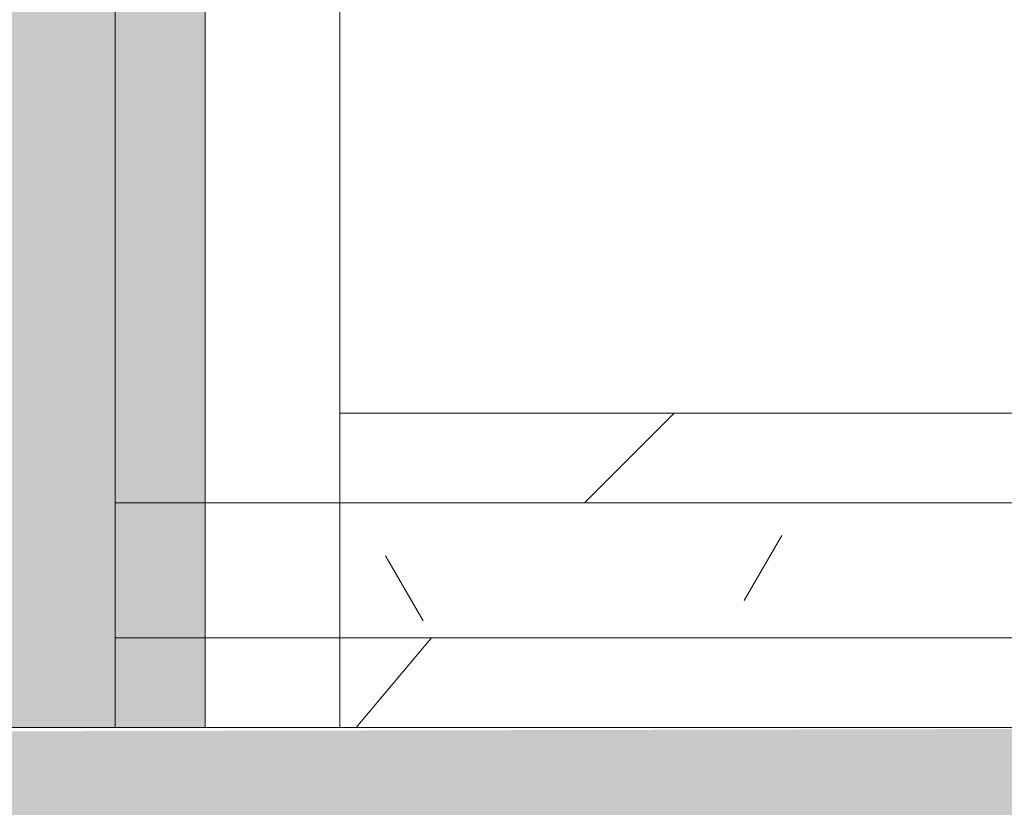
# Model space of a CAD drawing. Header units: millimetres. Extents: x 5980700 to 6194397, y -12939 to 2351883.
# Tile 66 of 124: x 6036148 to 6036257, y -3647 to -3559. Entities that reach past the tile are written whole.
import ezdxf

# ---------------------------------------------------------------- set-up
doc = ezdxf.new("R2010")
doc.units = ezdxf.units.MM
for name, color, linetype, lineweight in [('A-FLOR-PATT', 8, 'Continuous', 18), ('A-WALL', 113, 'Continuous', 18), ('A-WALL-PATT', 111, 'Continuous', 25), ('S-COLS', 52, 'Continuous', 9)]:
    doc.layers.add(name, color=color, linetype=linetype, lineweight=lineweight)
pattern_1 = [(45, (0, 0), (-53.03300858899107, 53.03300858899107), [])]

# ---------------------------------------------------------------- blocks, each defined once
blk = doc.blocks.new('_ARQPWR_Pilar perfil I - _TP01-4283042-PLANTA DE CAIMENTO DE PISOS - TÉRREO')
at = {"layer": 'S-COLS', "lineweight": 5}
blk.add_hatch(color=256, dxfattribs=at).paths.add_polyline_path([(5.34999999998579, -122.999999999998), (127.9999999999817, -122.999999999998), (127.9999999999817, -112.2999999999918), (16.04999999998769, -112.2999999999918), (8.483957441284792, -109.1660425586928), (5.34999999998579, -101.5999999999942), (5.349999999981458, 101.6000000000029), (8.483957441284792, 109.1660425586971), (16.04999999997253, 112.3000000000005), (127.9999999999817, 112.3000000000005), (127.9999999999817, 123.0000000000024), (-128.0000000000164, 122.4003904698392), (-128.0000000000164, 112.3000000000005), (-16.05000000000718, 112.3000000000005), (-8.483957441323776, 109.1660425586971), (-5.350000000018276, 101.6000000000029), (-5.352570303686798, -101.6062052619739), (-8.483957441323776, -109.1660425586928), (-16.05000000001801, -112.2999999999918), (-128.0000000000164, -112.307521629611), (-127.3958969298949, -122.999999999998), (-5.346365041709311, -122.999999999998)])
at = {"layer": 'S-COLS', "color": 90, "lineweight": 5}
blk.add_line((127.9999999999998, 123.0000000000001), (-128.0000000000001, 123.0000000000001), dxfattribs=at)
blk = doc.blocks.new('FX-PNC-PILAR-TP2 - FX-PNC-PILAR-TP01-4296264-PLANTA DE CAIMENTO DE PISOS - TÉRREO')
at = {"layer": 'A-WALL-PATT', "lineweight": 5}
h = blk.add_hatch(dxfattribs=at)
h.set_pattern_fill('FP_108', color=135, style=0, pattern_type=2)
h.set_pattern_definition([(49.99999999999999, (2e-05, -3e-05), (364.3679291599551, -31.87829433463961), [38.1, -419.1]), (355, (2e-05, -3e-05), (-70.48585119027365, 382.1133031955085), [30.48, -335.28]), (100.451, (30.364, -2.657), (293.8850033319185, 350.2333756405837), [32.38, -356.18]), (46.184, (2e-05, 101.6), (542.1584806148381, -84.08582678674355), [57.15, -628.65]), (96.636, (45.18, 94.59299999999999), (474.8048986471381, 494.8554198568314), [48.57, -534.27]), (351.184, (2e-05, 101.6), (474.8101998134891, 494.8500824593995), [45.72, -502.92]), (21, (50.8, 76.2), (303.2284677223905, -204.530461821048), [38.1, -419.1]), (326, (50.8, 76.2), (123.6038908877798, 368.3760440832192), [30.48, -335.28]), (71.45100000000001, (76.069, 59.15600000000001), (426.8341253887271, 163.8427355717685), [32.38, -356.18]), (37.50000000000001, (2e-05, -3e-05), (6.176645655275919, 169.1101515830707), [16.764, -314.452, 16.764, -323.596, -336.55]), (37.50000000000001, (2e-05, -3e-05), (6.176645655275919, 169.1101515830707), [-671.576, 16.764, -319.786]), (7.499999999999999, (2e-05, -3e-05), (133.63887623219, 200.3614940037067), [16.764, -177.292, 16.764, -306.832, -128.27]), (7.499999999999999, (2e-05, -3e-05), (133.63887623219, 200.3614940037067), [-517.6519999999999, 16.764, -111.506]), (327.5, (-113.284, -3e-05), (271.1818188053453, -11.45836264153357), [16.764, -110.236, 16.764, -379.476, -525.78]), (327.5, (-113.284, -3e-05), (271.1818188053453, -11.45836264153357), [-523.24, 16.764, -509.016]), (317.5, (-164.084, -3e-05), (296.2585102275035, 50.85284694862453), [16.764, -148.336, 16.764, -246.38, -373.38]), (317.5, (-164.084, -3e-05), (296.2585102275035, 50.85284694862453), [-428.244, 16.764, -356.616])])
h.paths.add_polyline_path([(-4287.253516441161, -3893.84182177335), (-4140.61664669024, -3893.84182177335), (-4140.61664669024, -3627.841821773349), (-4291.627681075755, -3627.841821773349), (-4291.627681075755, -3637.841821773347), (-4150.616646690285, -3637.841821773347), (-4150.616646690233, -3648.541821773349), (-4262.566646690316, -3648.541821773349), (-4270.132689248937, -3651.675779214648), (-4273.266646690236, -3659.241821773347), (-4272.617582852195, -3864.008800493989), (-4270.132689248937, -3870.007864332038), (-4262.566646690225, -3873.141821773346), (-4150.616646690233, -3873.141821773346), (-4150.616646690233, -3883.841821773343), (-4291.627681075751, -3883.841821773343), (-4291.627681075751, -3893.841821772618)])
h.paths.add_polyline_path([(-4291.627681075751, -3871.883041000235), (-4286.833374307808, -3869.362714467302), (-4283.966646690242, -3862.340588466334), (-4284.615710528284, -3657.674843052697), (-4287.759559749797, -3651.675779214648), (-4291.627681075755, -3649.800602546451), (-4291.627681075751, -3870.007864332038)])
at = {"layer": 'A-WALL', "color": 130, "lineweight": 9}
for p, q in [((-4272.298216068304, -3627.841821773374), (-4291.627681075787, -3627.841821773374)), ((-4291.627681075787, -3627.841821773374), (-4291.627681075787, -3637.841821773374)), ((-4140.61664669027, -3627.841821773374), (-4272.298216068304, -3627.841821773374))]:
    blk.add_line(p, q, dxfattribs=at)
blk = doc.blocks.new('BE-PMSa-MOD-ARQ-CONEXAODOFUTURO-EX-000-R_rvt-1-PLANTA DE CAIMENTO DE PISOS - TÉRREO')
at = {"layer": 'A-FLOR-PATT', "lineweight": 5}
h = blk.add_hatch(dxfattribs=at)
h.set_pattern_fill('FP_19', color=71, style=0, pattern_type=2)
h.set_pattern_definition([(0, (1076.385, -4153.340999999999), (0, 450), []), (90, (1076.385, -4153.340999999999), (-450, 2.755455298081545e-14), [])])
h.paths.add_polyline_path([(-1408.117406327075, -6885.841005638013), (-1448.117406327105, -6885.841005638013), (-1448.117406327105, -6165.841005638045), (-1458.117406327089, -6165.841005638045), (-1458.117406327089, -6154.841005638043), (-1478.122472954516, -6154.841005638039), (-1478.122472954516, -6265.841005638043), (-1497.12247295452, -6265.841005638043), (-1497.12247295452, -6135.841005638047), (-1458.117406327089, -6135.841005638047), (-1458.117406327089, -6125.841005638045), (-1448.117406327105, -6125.841005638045), (-1448.117406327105, -6085.84100563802), (-1408.117406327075, -6085.84100563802), (-1408.117406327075, -6125.841005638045), (-1398.117406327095, -6125.841005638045), (-1398.117406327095, -6135.841005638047), (-1359.11233969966, -6135.841005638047), (-1359.11233969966, -6265.841005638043), (-1378.112339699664, -6265.841005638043), (-1379.117406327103, -6154.841005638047), (-1398.117406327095, -6154.841005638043), (-1398.117406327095, -6165.841005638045), (-1408.117406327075, -6165.841005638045), (-1408.117406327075, -6804.748590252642)])
h.paths.add_polyline_path([(-422.2840729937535, -6885.841005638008), (-462.2840729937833, -6885.841005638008), (-462.2840729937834, -6165.841005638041), (-472.284072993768, -6165.841005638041), (-472.284072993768, -6154.841005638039), (-492.2891396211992, -6154.841005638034), (-492.2891396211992, -6265.841005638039), (-511.2891396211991, -6265.841005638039), (-511.2891396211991, -6135.841005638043), (-472.284072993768, -6135.841005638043), (-472.284072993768, -6125.841005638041), (-462.2840729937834, -6125.841005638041), (-462.2840729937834, -6085.841005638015), (-422.2840729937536, -6085.841005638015), (-422.2840729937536, -6125.841005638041), (-412.2840729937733, -6125.841005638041), (-412.2840729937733, -6135.841005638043), (-373.2790063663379, -6135.841005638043), (-373.2790063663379, -6265.841005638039), (-392.2790063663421, -6265.841005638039), (-393.2840729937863, -6154.841005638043), (-412.2840729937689, -6154.841005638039), (-412.2840729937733, -6165.841005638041), (-422.2840729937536, -6165.841005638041), (-422.2840729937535, -6804.748590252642)])
h.paths.add_polyline_path([(563.5492603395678, -6885.841005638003), (523.5492603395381, -6885.841005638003), (523.5492603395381, -6165.841005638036), (513.5492603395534, -6165.841005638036), (513.5492603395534, -6154.84100563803), (493.5441937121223, -6154.841005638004), (493.5441937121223, -6265.841005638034), (474.5441937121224, -6265.841005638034), (474.5441937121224, -6135.841005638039), (513.5492603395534, -6135.841005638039), (513.5492603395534, -6125.841005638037), (523.5492603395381, -6125.841005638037), (523.5492603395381, -6085.841005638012), (563.5492603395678, -6085.841005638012), (563.5492603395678, -6125.841005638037), (573.5492603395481, -6125.841005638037), (573.5492603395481, -6135.841005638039), (612.5543269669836, -6135.841005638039), (612.5543269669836, -6265.841005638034), (593.5543269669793, -6265.841005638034), (592.5492603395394, -6154.841005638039), (573.5492603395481, -6154.841005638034), (573.5492603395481, -6165.841005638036), (563.5492603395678, -6165.841005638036), (563.5492603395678, -6804.748590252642)])
h.paths.add_polyline_path([(1549.382593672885, -6885.841005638), (1509.382593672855, -6885.841005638), (1509.382593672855, -6165.841005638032), (1499.38259367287, -6165.841005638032), (1499.38259367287, -6154.841005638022), (1479.377527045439, -6154.841005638), (1479.377527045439, -6265.84100563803), (1460.377527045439, -6265.84100563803), (1460.377527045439, -6135.841005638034), (1499.38259367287, -6135.841005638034), (1499.38259367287, -6125.841005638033), (1509.382593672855, -6125.841005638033), (1509.382593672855, -6085.841005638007), (1549.382593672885, -6085.841005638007), (1549.382593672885, -6125.841005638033), (1559.382593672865, -6125.841005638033), (1559.382593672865, -6135.841005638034), (1598.387660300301, -6135.841005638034), (1598.387660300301, -6265.84100563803), (1579.387660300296, -6265.84100563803), (1578.382593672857, -6154.841005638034), (1559.382593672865, -6154.84100563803), (1559.382593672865, -6165.841005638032), (1549.382593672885, -6165.841005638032), (1549.382593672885, -6839.505983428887)])
h.paths.add_polyline_path([(-3379.784072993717, -6885.841005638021), (-3419.784072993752, -6885.841005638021), (-3419.784072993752, -6165.841005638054), (-3429.784072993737, -6165.841005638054), (-3429.784072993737, -6154.841005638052), (-3449.789139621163, -6154.841005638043), (-3449.789139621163, -6265.841005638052), (-3468.789139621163, -6265.841005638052), (-3468.789139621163, -6135.841005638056), (-3429.784072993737, -6135.841005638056), (-3429.784072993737, -6125.841005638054), (-3419.784072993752, -6125.841005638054), (-3419.784072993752, -6085.841005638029), (-3379.784072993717, -6085.841005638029), (-3379.784072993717, -6125.841005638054), (-3369.784072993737, -6125.841005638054), (-3369.784072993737, -6135.841005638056), (-3330.779006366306, -6135.841005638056), (-3330.779006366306, -6265.841005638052), (-3349.779006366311, -6265.841005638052), (-3350.784072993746, -6154.841005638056), (-3369.784072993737, -6154.841005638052), (-3369.784072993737, -6165.841005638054), (-3379.784072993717, -6165.841005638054), (-3379.784072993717, -6804.748590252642)])
h.paths.add_polyline_path([(-2393.950739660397, -6885.841005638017), (-2433.950739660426, -6885.841005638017), (-2433.950739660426, -6165.841005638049), (-2443.950739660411, -6165.841005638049), (-2443.950739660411, -6154.841005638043), (-2463.955806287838, -6154.841005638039), (-2463.955806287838, -6265.841005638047), (-2482.955806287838, -6265.841005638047), (-2482.955806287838, -6135.841005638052), (-2443.950739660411, -6135.841005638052), (-2443.950739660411, -6125.84100563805), (-2433.950739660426, -6125.84100563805), (-2433.950739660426, -6085.841005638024), (-2393.950739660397, -6085.841005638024), (-2393.950739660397, -6125.84100563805), (-2383.950739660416, -6125.84100563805), (-2383.950739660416, -6135.841005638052), (-2344.945673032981, -6135.841005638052), (-2344.945673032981, -6265.841005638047), (-2363.945673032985, -6265.841005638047), (-2364.950739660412, -6154.841005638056), (-2383.950739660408, -6154.841005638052), (-2383.950739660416, -6165.841005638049), (-2393.950739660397, -6165.841005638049), (-2393.950739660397, -6804.748590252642)])
h.paths.add_polyline_path([(-1633.586260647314, -8187.825683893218), (-1326.11487301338, -8187.825683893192), (-1326.11487301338, -6915.841005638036), (-1408.117406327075, -6915.841005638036), (-1408.117406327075, -6885.841005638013), (-1222.284072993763, -6885.841005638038), (-1222.284072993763, -6915.841005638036), (-1296.11487301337, -6915.841005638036), (-1296.11487301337, -8187.825683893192), (-340.281539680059, -8187.825683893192), (-340.281539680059, -6915.841005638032), (-422.2840729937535, -6915.841005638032), (-422.2840729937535, -6885.841005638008), (-236.4507396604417, -6885.841005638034), (-236.4507396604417, -6915.841005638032), (-310.281539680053, -6915.841005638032), (-310.2815396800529, -8187.825683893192), (645.5517936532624, -8187.825683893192), (645.5517936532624, -6915.841005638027), (563.5492603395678, -6915.841005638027), (563.5492603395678, -6885.841005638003), (749.3825936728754, -6885.84100563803), (749.3825936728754, -6915.841005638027), (675.5517936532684, -6915.841005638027), (675.5517936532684, -8187.825683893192), (1631.385126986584, -8187.825683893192), (1631.385126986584, -6915.841005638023), (1549.382593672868, -6915.841005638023), (1549.382593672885, -6885.841005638), (1876.385126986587, -6885.841005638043), (1876.385126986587, -5160.841005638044), (1819.382593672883, -5160.84100563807), (1819.382593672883, -5130.841005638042), (1876.385126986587, -5130.841005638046), (1876.385126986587, -3880.841005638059), (1437.385126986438, -3880.841005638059), (1436.385126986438, -3898.231985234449), (1424.554938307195, -3898.231985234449), (1424.554938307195, -3931.218364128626), (1419.460598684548, -3931.218364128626), (1419.460598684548, -3946.925911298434), (1413.385126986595, -3946.925911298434), (1413.385126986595, -3958.858886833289), (1444.385126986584, -3958.858886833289), (1444.385126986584, -3970.828505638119), (1370.385126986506, -3970.828505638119), (1370.385126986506, -3958.948636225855), (1401.385126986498, -3958.858886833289), (1401.385126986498, -3946.925911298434), (1395.309655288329, -3946.925911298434), (1395.309655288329, -3931.218364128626), (1390.215315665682, -3931.218364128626), (1390.215315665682, -3898.231985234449), (1377.385126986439, -3897.231985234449), (1377.385126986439, -3880.841005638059), (938.3851269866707, -3880.841005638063), (938.385126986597, -5130.841005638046), (1019.382593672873, -5130.841005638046), (1019.382593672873, -5160.841005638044), (816.3825936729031, -5160.84100563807), (816.3825936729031, -5130.841005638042), (908.3851269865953, -5130.841005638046), (908.3851269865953, -3880.841005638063), (469.3851269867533, -3880.841005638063), (468.3851269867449, -3898.231985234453), (456.554938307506, -3898.231985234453), (456.554938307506, -3931.21836412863), (451.4605986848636, -3931.21836412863), (451.4605986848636, -3946.925911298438), (445.3851269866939, -3946.925911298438), (445.3851269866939, -3958.948636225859), (476.3851269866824, -3958.948636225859), (476.3851269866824, -3970.828505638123), (402.3851269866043, -3970.828505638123), (402.3851269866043, -3958.858886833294), (433.3851269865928, -3958.858886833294), (433.3851269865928, -3946.925911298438), (427.3096552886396, -3946.925911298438), (427.3096552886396, -3931.21836412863), (422.2153156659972, -3931.21836412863), (422.2153156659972, -3898.231985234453), (409.3851269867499, -3897.231985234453), (409.3851269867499, -3880.841005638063), (-29.61487301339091, -3880.841005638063), (-29.61487301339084, -5130.841005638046), (16.38259367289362, -5130.841005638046), (16.38259367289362, -5160.841005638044), (-116.6174063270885, -5160.84100563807), (-116.6174063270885, -5130.841005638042), (-59.61487301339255, -5130.841005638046), (-59.61487301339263, -3880.841005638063), (-498.6148730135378, -3880.841005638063), (-499.6148730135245, -3898.231985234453), (-511.4450616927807, -3898.231985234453), (-511.4450616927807, -3931.21836412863), (-516.5394013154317, -3931.21836412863), (-516.5394013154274, -3946.925911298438), (-522.6148730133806, -3946.925911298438), (-522.6148730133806, -3958.858886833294), (-491.6148730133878, -3958.858886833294), (-491.6148730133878, -3970.828505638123), (-565.614873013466, -3970.828505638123), (-565.614873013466, -3958.948636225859), (-534.6148730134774, -3958.858886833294), (-534.6148730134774, -3946.925911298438), (-540.6903447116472, -3946.925911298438), (-540.6903447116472, -3931.21836412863), (-545.7846843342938, -3931.21836412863), (-545.7846843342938, -3898.231985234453), (-558.6148730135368, -3897.231985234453), (-558.6148730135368, -3880.841005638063), (-997.6148730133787, -3880.841005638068), (-997.6148730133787, -5130.841005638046), (-916.6174063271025, -5130.841005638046), (-916.6174063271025, -5160.841005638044), (-1084.617406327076, -5160.84100563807), (-1084.617406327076, -5130.841005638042), (-1027.61487301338, -5130.841005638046), (-1027.614873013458, -3880.841005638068), (-1466.614873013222, -3880.841005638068), (-1467.614873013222, -3898.231985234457), (-1479.44506169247, -3898.231985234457), (-1479.44506169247, -3931.218364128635), (-1484.539401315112, -3931.218364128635), (-1484.539401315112, -3946.925911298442), (-1490.614873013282, -3946.925911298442), (-1490.614873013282, -3958.948636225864), (-1459.614873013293, -3958.948636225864), (-1459.614873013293, -3970.828505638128), (-1533.614873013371, -3970.828505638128), (-1533.614873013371, -3958.858886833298), (-1502.614873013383, -3958.858886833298), (-1502.614873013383, -3946.925911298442), (-1508.690344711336, -3946.925911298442), (-1508.690344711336, -3931.218364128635), (-1513.784684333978, -3931.218364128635), (-1513.784684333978, -3898.231985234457), (-1526.614873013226, -3897.231985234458), (-1526.614873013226, -3880.841005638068), (-1965.614873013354, -3880.841005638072), (-1965.614873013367, -5130.841005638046), (-1884.61740632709, -5130.841005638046), (-1884.61740632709, -5160.841005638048), (-2052.617406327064, -5160.84100563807), (-2052.617406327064, -5130.841005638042), (-1995.614873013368, -5130.841005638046), (-1995.614873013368, -3880.841005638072), (-2434.614873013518, -3880.841005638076), (-2435.614873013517, -3898.231985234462), (-2447.445061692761, -3898.231985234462), (-2447.445061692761, -3931.218364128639), (-2452.539401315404, -3931.218364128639), (-2452.539401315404, -3946.925911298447), (-2458.614873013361, -3946.925911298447), (-2458.614873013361, -3958.858886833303), (-2427.614873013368, -3958.858886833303), (-2427.614873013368, -3970.828505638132), (-2501.614873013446, -3970.828505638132), (-2501.614873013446, -3958.948636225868), (-2470.614873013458, -3958.858886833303), (-2470.614873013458, -3946.925911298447), (-2476.690344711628, -3946.925911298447), (-2476.690344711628, -3931.218364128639), (-2481.78468433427, -3931.218364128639), (-2481.78468433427, -3898.231985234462), (-2494.614873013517, -3897.231985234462), (-2494.614873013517, -3880.841005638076), (-2933.614873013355, -3880.841005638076), (-2933.614873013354, -5130.841005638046), (-2852.617406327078, -5130.841005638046), (-2852.617406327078, -5160.841005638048), (-2963.614873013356, -5160.841005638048), (-2963.614873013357, -3730.841005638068), (-273.614873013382, -3730.841005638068), (-273.6148730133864, -1905.841005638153), (-333.6148730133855, -1905.841005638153), (-333.6148730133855, -1920.841005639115), (-403.6148730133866, -1920.841005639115), (-403.6148730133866, -1905.841005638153), (-413.6148730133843, -1905.841005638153), (-413.6148730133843, -2645.841005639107), (-403.614873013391, -2645.841005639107), (-403.614873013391, -2656.841005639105), (-383.6098063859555, -2656.841005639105), (-383.6098063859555, -2545.841005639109), (-364.6098063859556, -2545.841005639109), (-364.6098063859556, -2675.841005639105), (-403.614873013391, -2675.841005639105), (-403.614873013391, -2685.841005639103), (-413.6148730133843, -2685.841005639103), (-413.6148730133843, -2725.841005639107), (-443.614873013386, -2725.841005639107), (-443.614873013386, -2685.841005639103), (-453.6148730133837, -2685.841005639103), (-453.6148730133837, -2675.841005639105), (-492.6199396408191, -2675.841005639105), (-492.6199396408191, -2545.841005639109), (-473.6199396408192, -2545.841005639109), (-472.6148730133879, -2656.841005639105), (-453.6148730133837, -2656.841005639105), (-453.6148730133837, -2645.841005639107), (-443.614873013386, -2645.841005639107), (-443.614873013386, -1905.841005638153), (-1243.614873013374, -1905.841005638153), (-1243.614873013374, -1920.841005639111), (-1313.614873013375, -1920.841005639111), (-1313.614873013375, -1905.841005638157), (-1861.627696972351, -1905.841005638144), (-1861.627696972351, -2730.841005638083), (-1891.627696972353, -2730.841005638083), (-1891.627696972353, -2503.341005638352), (-4291.627696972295, -2503.34100563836), (-4291.627696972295, -3602.841794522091), (-4115.616662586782, -3602.841794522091), (-4115.616662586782, -3918.841794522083), (-4291.627696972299, -3918.841794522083), (-4291.62769697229, -6885.841005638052), (-4179.784072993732, -6885.841005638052), (-4179.784072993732, -6915.841005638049), (-4291.62769697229, -6915.841005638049), (-4291.62769697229, -8187.825683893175), (-3297.781539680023, -8187.825683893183), (-3297.781539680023, -6915.841005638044), (-3379.784072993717, -6915.841005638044), (-3379.784072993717, -6885.841005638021), (-3193.950739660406, -6885.841005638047), (-3193.950739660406, -6915.841005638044), (-3267.781539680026, -6915.841005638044), (-3267.781539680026, -8187.825683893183), (-2311.948206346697, -8187.825683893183), (-2311.948206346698, -6915.84100563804), (-2393.950739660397, -6915.84100563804), (-2393.950739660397, -6885.841005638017), (-2208.117406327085, -6885.841005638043), (-2208.117406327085, -6915.84100563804), (-2281.948206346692, -6915.84100563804), (-2281.948206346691, -8187.825683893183), (-1634.040783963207, -8187.825683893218)])
h.paths.add_polyline_path([(1081.283969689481, -8177.824964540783), (974.2429165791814, -8177.757752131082), (969.89444838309, -8176.62737626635), (962.5990053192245, -8171.491896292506), (958.4892938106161, -8163.573126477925), (957.9528572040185, -8159.112278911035), (958.3458896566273, -8046.283814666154), (960.307945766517, -8039.866218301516), (963.7283128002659, -8032.919235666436), (963.7283128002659, -7942.145418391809), (961.4375489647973, -7935.578149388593), (960.4463710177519, -7926.6496358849), (961.5940795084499, -7650.620109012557), (964.0656786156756, -7630.220274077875), (974.8299487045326, -7602.120334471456), (992.0949357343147, -7577.474922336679), (1014.827323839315, -7557.759074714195), (1044.094972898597, -7543.599703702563), (1071.00633885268, -7537.47041637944), (1104.593384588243, -7534.802663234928), (1150.72110646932, -7533.999939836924), (1177.139309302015, -7534.536061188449), (1217.145192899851, -7537.754905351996), (1245.244404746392, -7544.159408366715), (1272.081338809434, -7557.769795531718), (1294.810519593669, -7577.489024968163), (1312.071615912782, -7602.136909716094), (1322.831558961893, -7630.238285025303), (1326.446371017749, -7660.111296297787), (1325.461348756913, -7935.551189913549), (1322.756520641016, -7944.035336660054), (1322.75652064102, -8032.919235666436), (1327.175489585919, -8039.484241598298), (1328.701960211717, -8047.249322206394), (1328.191987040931, -8166.732035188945), (1324.318356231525, -8173.441360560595), (1317.609030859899, -8177.314991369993), (1313.735400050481, -8177.824964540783)])
h.paths.add_polyline_path([(327.9020667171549, -8177.824964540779), (-11.59041675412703, -8177.757752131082), (-15.938884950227, -8176.627376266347), (-23.23432801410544, -8171.491896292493), (-27.34403952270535, -8163.573126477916), (-27.88047612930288, -8159.11227891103), (-27.48744367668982, -8046.283814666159), (-25.52538756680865, -8039.866218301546), (-22.10502053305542, -8032.919235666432), (-22.10502053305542, -7942.145418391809), (-24.39578436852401, -7935.578149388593), (-25.38696231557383, -7926.649635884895), (-24.23925382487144, -7650.620109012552), (-21.76765471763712, -7630.220274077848), (-11.00338462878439, -7602.120334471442), (6.261602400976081, -7577.474922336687), (28.99399050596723, -7557.759074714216), (58.26163956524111, -7543.599703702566), (85.1730055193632, -7537.470416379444), (118.760051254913, -7534.802663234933), (164.8877731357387, -7533.999939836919), (197.9780157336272, -7535.04143530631), (231.3118595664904, -7537.754905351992), (259.4110714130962, -7544.159408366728), (286.2480054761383, -7557.769795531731), (308.9771862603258, -7577.48902496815), (326.2382825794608, -7602.136909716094), (336.9982256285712, -7630.238285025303), (340.613037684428, -7660.111296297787), (339.6280154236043, -7935.551189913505), (336.9231873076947, -7944.035336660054), (336.923187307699, -8032.919235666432), (341.3421562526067, -8039.484241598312), (342.8686268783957, -8047.249322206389), (342.3586537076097, -8166.73203518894), (338.4850228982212, -8173.441360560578), (331.7756975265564, -8177.314991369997)])
h.paths.add_polyline_path([(-992.9312666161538, -8177.824964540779), (-1001.772218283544, -8176.627376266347), (-1009.067661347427, -8171.491896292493), (-1013.177372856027, -8163.573126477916), (-1013.713809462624, -8159.11227891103), (-1013.320777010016, -8046.283814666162), (-1011.358720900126, -8039.866218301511), (-1007.938353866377, -8032.919235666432), (-1007.938353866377, -7942.145418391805), (-1010.229117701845, -7935.57814938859), (-1011.220295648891, -7926.649635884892), (-1010.072587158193, -7650.620109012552), (-1007.600988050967, -7630.22027407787), (-996.8367179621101, -7602.120334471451), (-979.5717309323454, -7577.474922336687), (-956.8393428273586, -7557.75907471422), (-927.5716937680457, -7543.599703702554), (-900.6603278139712, -7537.470416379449), (-867.0732820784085, -7534.802663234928), (-820.9455601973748, -7533.999939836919), (-794.5273573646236, -7534.536061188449), (-754.5214737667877, -7537.754905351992), (-726.4222619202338, -7544.159408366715), (-699.5853278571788, -7557.769795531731), (-676.8561470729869, -7577.489024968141), (-659.5950507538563, -7602.136909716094), (-648.8351077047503, -7630.238285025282), (-645.2202956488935, -7660.111296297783), (-646.2053179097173, -7935.55118991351), (-648.9101460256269, -7944.035336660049), (-648.9101460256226, -8032.919235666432), (-644.4911770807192, -8039.484241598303), (-642.9647064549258, -8047.249322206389), (-643.4746796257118, -8166.73203518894), (-647.3483104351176, -8173.441360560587), (-654.0576358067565, -8177.314991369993), (-661.1148590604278, -8177.824964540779), (-979.7632562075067, -8177.824964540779)])
h.paths.add_polyline_path([(-1863.06921016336, -8177.824964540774), (-1973.078744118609, -8177.757752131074), (-1977.427212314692, -8176.627376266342), (-1984.722655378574, -8171.491896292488), (-1988.832366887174, -8163.573126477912), (-1989.368803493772, -8159.112278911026), (-1988.975771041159, -8046.283814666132), (-1987.013714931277, -8039.866218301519), (-1983.593347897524, -8032.919235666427), (-1983.593347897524, -7942.145418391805), (-1985.884111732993, -7935.578149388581), (-1986.875289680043, -7926.649635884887), (-1985.72758118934, -7650.620109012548), (-1983.255982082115, -7630.22027407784), (-1972.491711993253, -7602.120334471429), (-1955.226724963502, -7577.474922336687), (-1932.494336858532, -7557.75907471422), (-1903.22668779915, -7543.599703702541), (-1876.315321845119, -7537.470416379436), (-1842.728276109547, -7534.802663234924), (-1796.60055422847, -7533.999939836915), (-1770.182351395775, -7534.53606118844), (-1730.176467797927, -7537.754905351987), (-1702.077255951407, -7544.159408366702), (-1675.240321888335, -7557.769795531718), (-1652.511141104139, -7577.489024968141), (-1635.250044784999, -7602.136909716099), (-1624.449879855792, -7630.570680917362), (-1620.875289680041, -7660.111296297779), (-1621.860311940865, -7935.551189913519), (-1624.565140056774, -7944.035336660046), (-1624.56514005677, -8032.919235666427), (-1620.146171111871, -8039.484241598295), (-1618.619700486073, -8047.249322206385), (-1619.129673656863, -8166.732035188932), (-1623.003304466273, -8173.441360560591), (-1629.712629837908, -8177.314991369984), (-1633.586260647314, -8177.824964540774)])
h.paths.add_polyline_path([(-2619.419593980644, -8177.82496454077), (-2958.912077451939, -8177.75775213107), (-2963.260545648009, -8176.627376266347), (-2970.555988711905, -8171.491896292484), (-2974.665700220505, -8163.573126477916), (-2975.202136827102, -8159.112278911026), (-2974.809104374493, -8046.283814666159), (-2972.847048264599, -8039.866218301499), (-2969.426681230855, -8032.919235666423), (-2969.426681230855, -7942.145418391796), (-2971.717445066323, -7935.578149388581), (-2972.708623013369, -7926.343502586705), (-2971.56091452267, -7650.620109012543), (-2969.089315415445, -7630.220274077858), (-2958.325045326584, -7602.120334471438), (-2941.060058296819, -7577.474922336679), (-2918.327670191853, -7557.759074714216), (-2889.060021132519, -7543.599703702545), (-2862.148655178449, -7537.470416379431), (-2828.561609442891, -7534.802663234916), (-2782.4338875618, -7533.999939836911), (-2756.015684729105, -7534.536061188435), (-2716.009801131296, -7537.754905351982), (-2687.910589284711, -7544.159408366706), (-2661.073655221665, -7557.769795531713), (-2638.344474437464, -7577.489024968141), (-2621.08337811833, -7602.136909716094), (-2610.323435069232, -7630.23828502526), (-2606.708623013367, -7660.111296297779), (-2607.693645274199, -7935.551189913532), (-2610.398473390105, -7944.035336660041), (-2610.3984733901, -8032.919235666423), (-2605.979504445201, -8039.48424159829), (-2604.453033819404, -8047.24932220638), (-2604.963006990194, -8166.732035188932), (-2608.836637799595, -8173.441360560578), (-2615.545963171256, -8177.314991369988)])
h.paths.add_polyline_path([(-3630.1498973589, -8105.84028628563), (-3969.023528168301, -8105.330313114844), (-3975.732853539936, -8101.456682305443), (-3979.606484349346, -8094.747356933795), (-3980.116457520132, -8090.87372612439), (-3980.116457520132, -7975.264643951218), (-3978.589986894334, -7967.499563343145), (-3974.171017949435, -7960.934557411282), (-3974.171017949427, -7871.338078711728), (-3976.875846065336, -7863.56651165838), (-3977.860868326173, -7854.637361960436), (-3976.712378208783, -7578.635430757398), (-3974.171017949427, -7558.057631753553), (-3963.48611322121, -7530.152231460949), (-3944.369171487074, -7503.894264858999), (-3919.652445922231, -7483.835936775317), (-3896.658902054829, -7472.174730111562), (-3866.537949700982, -7465.428494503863), (-3828.55380661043, -7462.551382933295), (-3781.621430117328, -7462.015261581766), (-3756.007881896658, -7462.817984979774), (-3721.171753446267, -7465.770227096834), (-3693.081068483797, -7472.168114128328), (-3666.241821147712, -7485.77439645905), (-3643.509433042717, -7505.490244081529), (-3626.244446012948, -7530.135656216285), (-3615.142810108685, -7561.020111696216), (-3611.858645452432, -7588.126618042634), (-3612.852046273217, -7863.593471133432), (-3615.142810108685, -7872.075620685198), (-3615.142810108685, -7962.107780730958), (-3611.722443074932, -7967.881540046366), (-3609.760386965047, -7974.299136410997), (-3609.367354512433, -7980.998444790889), (-3609.903791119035, -8091.58844822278), (-3614.013502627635, -8099.507218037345), (-3621.308945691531, -8104.642698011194), (-3625.657413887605, -8105.77307387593)])
h.paths.add_polyline_path([(-2052.617406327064, -5960.841005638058), (-2092.617406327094, -5960.841005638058), (-2092.617406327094, -5920.841005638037), (-2102.617406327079, -5920.841005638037), (-2102.617406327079, -5910.841005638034), (-2141.62247295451, -5910.841005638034), (-2141.62247295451, -5780.841005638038), (-2122.62247295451, -5780.841005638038), (-2121.61740632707, -5891.841005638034), (-2102.617406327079, -5891.841005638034), (-2102.617406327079, -5880.841005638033), (-2092.617406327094, -5880.841005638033), (-2092.617406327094, -5160.84100563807), (-2052.617406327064, -5160.84100563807), (-2052.617406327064, -5880.841005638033), (-2042.61740632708, -5880.841005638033), (-2042.61740632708, -5891.841005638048), (-2022.612339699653, -5891.84100563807), (-2022.612339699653, -5780.841005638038), (-2003.612339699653, -5780.841005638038), (-2003.612339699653, -5910.841005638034), (-2042.61740632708, -5910.841005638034), (-2042.61740632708, -5920.841005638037), (-2052.617406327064, -5920.841005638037)])
h.paths.add_polyline_path([(-116.6174063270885, -5960.841005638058), (-156.6174063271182, -5960.841005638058), (-156.6174063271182, -5920.841005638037), (-166.6174063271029, -5920.841005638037), (-166.6174063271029, -5910.841005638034), (-205.6224729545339, -5910.841005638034), (-205.622472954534, -5780.841005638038), (-186.6224729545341, -5780.841005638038), (-185.6174063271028, -5891.841005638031), (-166.6174063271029, -5891.841005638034), (-166.6174063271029, -5880.841005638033), (-156.6174063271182, -5880.841005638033), (-156.6174063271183, -5160.84100563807), (-116.6174063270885, -5160.84100563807), (-116.6174063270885, -5880.841005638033), (-106.6174063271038, -5880.841005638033), (-106.6174063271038, -5891.841005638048), (-86.61233969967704, -5891.84100563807), (-86.61233969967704, -5780.841005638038), (-67.61233969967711, -5780.841005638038), (-67.61233969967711, -5910.841005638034), (-106.6174063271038, -5910.841005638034), (-106.6174063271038, -5920.841005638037), (-116.6174063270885, -5920.841005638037)])
h.paths.add_polyline_path([(776.3825936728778, -5960.841005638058), (776.3825936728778, -5920.841005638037), (766.382593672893, -5920.841005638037), (766.382593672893, -5910.841005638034), (727.3775270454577, -5910.841005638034), (727.3775270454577, -5780.841005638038), (746.3775270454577, -5780.841005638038), (747.3825936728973, -5891.841005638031), (766.382593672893, -5891.841005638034), (766.382593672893, -5880.841005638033), (776.3825936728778, -5880.841005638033), (776.3825936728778, -5160.84100563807), (816.3825936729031, -5160.84100563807), (816.3825936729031, -5880.841005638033), (826.3825936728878, -5880.841005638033), (826.3825936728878, -5891.841005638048), (846.3876603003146, -5891.84100563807), (846.3876603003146, -5780.841005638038), (865.3876603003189, -5780.841005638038), (865.3876603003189, -5910.841005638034), (826.3825936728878, -5910.841005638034), (826.3825936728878, -5920.841005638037), (816.3825936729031, -5920.841005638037), (816.3825936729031, -5960.841005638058)])
h.paths.add_polyline_path([(1819.382593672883, -5960.841005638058), (1779.382593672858, -5960.841005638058), (1779.382593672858, -5920.841005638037), (1769.382593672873, -5920.841005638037), (1769.382593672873, -5910.841005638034), (1730.377527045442, -5910.841005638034), (1730.377527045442, -5780.841005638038), (1749.377527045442, -5780.841005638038), (1750.382593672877, -5891.841005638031), (1769.382593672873, -5891.841005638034), (1769.382593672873, -5880.841005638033), (1779.382593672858, -5880.841005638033), (1779.382593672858, -5160.84100563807), (1819.382593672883, -5160.84100563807), (1819.382593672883, -5880.841005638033), (1829.382593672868, -5880.841005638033), (1829.382593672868, -5891.841005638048), (1849.387660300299, -5891.84100563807), (1849.387660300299, -5780.841005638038), (1868.387660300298, -5780.841005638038), (1868.387660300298, -5910.841005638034), (1829.382593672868, -5910.841005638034), (1829.382593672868, -5920.841005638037), (1819.382593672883, -5920.841005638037)])
h.paths.add_polyline_path([(-1084.617406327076, -5960.841005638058), (-1124.617406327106, -5960.841005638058), (-1124.617406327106, -5920.841005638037), (-1134.617406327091, -5920.841005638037), (-1134.617406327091, -5910.841005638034), (-1173.622472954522, -5910.841005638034), (-1173.622472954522, -5780.841005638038), (-1154.622472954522, -5780.841005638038), (-1153.617406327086, -5891.841005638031), (-1134.617406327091, -5891.841005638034), (-1134.617406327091, -5880.841005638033), (-1124.617406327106, -5880.841005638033), (-1124.617406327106, -5160.84100563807), (-1084.617406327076, -5160.84100563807), (-1084.617406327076, -5880.841005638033), (-1074.617406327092, -5880.841005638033), (-1074.617406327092, -5891.841005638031), (-1054.612339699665, -5891.841005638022), (-1054.612339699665, -5780.841005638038), (-1035.612339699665, -5780.841005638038), (-1035.612339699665, -5910.841005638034), (-1074.617406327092, -5910.841005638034), (-1074.617406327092, -5920.841005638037), (-1084.617406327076, -5920.841005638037)])
h.paths.add_polyline_path([(-3110.634122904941, -2404.163055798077), (-3089.559253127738, -2402.354946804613), (-3132.171954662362, -2402.354946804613)])
h.paths.add_polyline_path([(-2291.627696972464, -2404.163055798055), (-2270.089865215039, -2402.35494680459), (-2313.165528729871, -2402.35494680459)])
h.paths.add_polyline_path([(-3853.61484510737, -2404.163055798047), (-3832.077013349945, -2402.354946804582), (-3875.152676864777, -2402.354946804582)])
h.paths.add_polyline_path([(-3142.339160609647, -2401.501406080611), (-3183.55053015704, -2395.193534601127), (-3167.436312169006, -2399.394490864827)])
h.paths.add_polyline_path([(-2323.332734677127, -2401.501406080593), (-2364.544104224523, -2395.193534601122), (-2348.429886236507, -2399.394490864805)])
h.paths.add_polyline_path([(-3885.319882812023, -2401.501406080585), (-3924.116436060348, -2395.82307415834), (-3910.41703437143, -2399.394490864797)])
h.paths.add_polyline_path([(-3078.929085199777, -2401.501406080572), (-3053.233014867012, -2399.238353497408), (-3040.810482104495, -2395.666917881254), (-3078.059864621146, -2401.36836192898)])
h.paths.add_polyline_path([(-2259.922659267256, -2401.50140608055), (-2234.825507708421, -2399.394490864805), (-2218.711289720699, -2395.193534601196), (-2246.15749904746, -2399.394490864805)])
h.paths.add_polyline_path([(-3821.909807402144, -2401.501406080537), (-3790.606665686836, -2397.776597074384), (-3791.218334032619, -2396.803725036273), (-3808.144647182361, -2399.394490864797)])
h.paths.add_polyline_path([(-3195.652806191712, -2392.038486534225), (-3231.517499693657, -2380.53997742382), (-3221.157028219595, -2385.389568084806)])
h.paths.add_polyline_path([(-2376.646380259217, -2392.038486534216), (-2412.511073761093, -2380.539977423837), (-2402.150602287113, -2385.389568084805)])
h.paths.add_polyline_path([(-3938.633528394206, -2392.038486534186), (-3974.498221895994, -2380.539977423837), (-3964.137750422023, -2385.38956808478)])
h.paths.add_polyline_path([(-3025.615439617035, -2392.038486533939), (-3000.111217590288, -2385.389568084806), (-2989.750746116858, -2380.539977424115), (-3004.87697517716, -2385.389568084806)])
h.paths.add_polyline_path([(-3768.596161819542, -2392.038486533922), (-3743.091939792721, -2385.389568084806), (-3732.731468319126, -2380.539977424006), (-3747.857697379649, -2385.389568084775)])
h.paths.add_polyline_path([(-2206.609013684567, -2392.038486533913), (-2181.104791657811, -2385.389568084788), (-2170.744320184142, -2380.539977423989), (-2185.870549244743, -2385.389568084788)])
h.paths.add_polyline_path([(-2155.670651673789, -2373.484205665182), (-2133.355084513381, -2363.038603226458), (-2133.355084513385, -2361.809115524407), (-2135.705106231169, -2363.038603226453)])
h.paths.add_polyline_path([(-3717.6577998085, -2373.484205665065), (-3695.342232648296, -2363.038603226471), (-3695.342232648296, -2361.809115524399), (-3697.69225436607, -2363.038603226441)])
h.paths.add_polyline_path([(-2974.677077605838, -2373.484205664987), (-2952.361510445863, -2363.038603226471), (-2952.361510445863, -2361.809115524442), (-2954.711532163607, -2363.038603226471)])
h.paths.add_polyline_path([(-2866.444849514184, -2185.219820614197), (-2866.538478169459, -2184.601973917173), (-2866.538478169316, -2185.01231778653)])
h.paths.add_polyline_path([(-2047.43842358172, -2185.219820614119), (-2047.532052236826, -2184.601973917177), (-2047.532052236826, -2185.012317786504)])
h.paths.add_polyline_path([(-3609.42557171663, -2185.219820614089), (-3609.519200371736, -2184.601973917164), (-3609.519200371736, -2185.012317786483)])
h.paths.add_polyline_path([(-2883.407863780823, -2148.720022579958), (-2884.10884218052, -2147.229009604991), (-2884.10884218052, -2147.845730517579)])
h.paths.add_polyline_path([(-3626.38858598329, -2148.720022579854), (-3629.681118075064, -2144.157919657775), (-3627.089564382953, -2147.845730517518)])
h.paths.add_polyline_path([(-2064.401437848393, -2148.720022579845), (-2065.102416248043, -2147.229009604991), (-2065.102416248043, -2147.845730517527)])
h.paths.add_polyline_path([(-2910.729698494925, -2115.682279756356), (-2913.073377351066, -2112.904930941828), (-2913.073377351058, -2113.807924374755)])
h.paths.add_polyline_path([(-2091.723272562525, -2115.682279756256), (-2094.066951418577, -2112.904930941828), (-2094.066951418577, -2113.80792437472)])
h.paths.add_polyline_path([(-3653.710420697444, -2115.682279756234), (-3656.054099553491, -2112.904930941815), (-3656.054099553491, -2113.807924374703)])
h.paths.add_polyline_path([(-2946.813568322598, -2087.775475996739), (-2952.361510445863, -2083.643408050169), (-2952.361510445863, -2084.872895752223)])
h.paths.add_polyline_path([(-3689.794290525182, -2087.775475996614), (-3695.342232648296, -2083.643408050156), (-3695.342232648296, -2084.872895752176)])
h.paths.add_polyline_path([(-2127.807142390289, -2087.775475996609), (-2133.355084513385, -2083.643408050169), (-2133.355084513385, -2084.87289575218)])
h.paths.add_polyline_path([(-2412.511073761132, -2066.142033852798), (-2376.64638025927, -2054.643524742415), (-2402.150602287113, -2061.292443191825)])
h.paths.add_polyline_path([(-3974.498221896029, -2066.142033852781), (-3938.633528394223, -2054.643524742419), (-3964.137750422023, -2061.292443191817)])
h.paths.add_polyline_path([(-3231.517499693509, -2066.142033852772), (-3195.652806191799, -2054.64352474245), (-3221.15702821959, -2061.292443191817)])
h.paths.add_polyline_path([(-2989.750746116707, -2066.142033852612), (-3000.111217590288, -2061.292443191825), (-3025.615439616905, -2054.643524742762), (-3000.111217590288, -2062.820383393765)])
h.paths.add_polyline_path([(-2170.744320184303, -2066.142033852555), (-2181.104791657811, -2061.292443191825), (-2206.609013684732, -2054.643524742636), (-2181.104791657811, -2062.82038339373)])
h.paths.add_polyline_path([(-3732.731468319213, -2066.142033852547), (-3743.091939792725, -2061.292443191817), (-3768.59616181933, -2054.643524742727), (-3743.091939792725, -2062.820383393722)])
h.paths.add_polyline_path([(-3926.531252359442, -2051.488476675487), (-3885.319882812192, -2045.180605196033), (-3910.417034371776, -2047.287520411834), (-3924.116436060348, -2050.858937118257)])
h.paths.add_polyline_path([(-2364.544104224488, -2051.488476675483), (-2323.332734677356, -2045.180605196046), (-2348.429886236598, -2047.287520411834)])
h.paths.add_polyline_path([(-3183.55053015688, -2051.488476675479), (-3142.33916060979, -2045.180605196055), (-3167.436312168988, -2047.287520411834)])
h.paths.add_polyline_path([(-2218.711289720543, -2051.48847667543), (-2234.614845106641, -2047.342439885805), (-2234.614845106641, -2049.054255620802)])
h.paths.add_polyline_path([(-3780.698437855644, -2051.4884766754), (-3796.812655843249, -2047.287520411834), (-3808.144647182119, -2047.287520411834), (-3796.812655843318, -2049.022011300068)])
h.paths.add_polyline_path([(-3072.614845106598, -2046.147071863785), (-3073.293874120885, -2045.653683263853), (-3073.293874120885, -2046.043138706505)])
h.paths.add_polyline_path([(-3089.096291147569, -2044.327064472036), (-3110.634122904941, -2042.518955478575), (-3132.171954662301, -2044.327064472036), (-3110.634122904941, -2044.327064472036)])
h.paths.add_polyline_path([(-3872.614845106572, -2044.327064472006), (-3873.293874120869, -2044.171017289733), (-3873.293874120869, -2044.327064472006)])
at = {"layer": 'A-WALL', "lineweight": 5}
h = blk.add_hatch(color=9, dxfattribs=at)
h.paths.add_polyline_path([(-4316.627696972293, -8187.825683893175), (-4306.6276969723, -8187.825683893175), (-4306.6276969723, -3883.841794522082), (-4316.627696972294, -3883.841794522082), (-4316.627696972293, -8142.74533134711)])
h.paths.add_polyline_path([(-4316.627696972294, -3873.141794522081), (-4306.6276969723, -3873.141794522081), (-4306.6276969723, -3648.541794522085), (-4316.627696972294, -3648.541794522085), (-4316.627696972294, -3746.470324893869)])
h.paths.add_polyline_path([(-4316.627696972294, -3637.841794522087), (-4306.6276969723, -3637.841794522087), (-4306.6276969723, -1958.841794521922), (-4316.627696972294, -1958.841794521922), (-4316.627696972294, -3627.841794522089)])
h.paths.add_polyline_path([(-4316.627696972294, -1948.141794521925), (-4306.6276969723, -1948.141794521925), (-4306.6276969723, -1900.841005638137), (-4316.627696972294, -1900.841005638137)])
at = {"layer": 'A-WALL-PATT', "lineweight": 5}
blk.add_hatch(color=57, dxfattribs=at).paths.add_polyline_path([(-4406.627696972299, -8187.825683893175), (-4316.627696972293, -8187.825683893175), (-4316.627696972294, -3883.841794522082), (-4406.616662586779, -3883.841794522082), (-4406.616662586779, -3873.141794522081), (-4316.627696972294, -3873.141794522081), (-4316.627696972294, -3648.541794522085), (-4406.616662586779, -3648.541794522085), (-4406.616662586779, -3637.841794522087), (-4316.627696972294, -3637.841794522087), (-4316.627696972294, -1958.841794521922), (-4406.616662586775, -1958.841794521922), (-4406.616662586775, -1948.141794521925), (-4316.627696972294, -1948.141794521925), (-4316.627696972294, -1900.841005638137), (-4406.627696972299, -1900.841005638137), (-4406.627696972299, -8142.74533134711)])
h = blk.add_hatch(dxfattribs=at)
h.set_pattern_fill('FP_14', color=252, style=0, pattern_type=2)
h.set_pattern_definition(pattern_1)
h.paths.add_polyline_path([(-4306.6276969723, -8187.825683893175), (-4291.62769697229, -8187.825683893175), (-4291.627696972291, -3883.841794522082), (-4306.6276969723, -3883.841794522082), (-4306.6276969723, -8156.466721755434)])
h.paths.add_polyline_path([(-4306.6276969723, -3873.141794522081), (-4294.666662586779, -3873.141794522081), (-4291.627696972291, -3871.883013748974), (-4291.627696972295, -3649.800575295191), (-4294.666662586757, -3648.541794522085), (-4306.6276969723, -3648.541794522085), (-4306.6276969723, -3870.007837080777)])
h.paths.add_polyline_path([(-4291.627696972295, -3637.841794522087), (-4291.627696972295, -1958.841794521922), (-4306.6276969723, -1958.841794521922), (-4306.6276969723, -3637.841794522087), (-4294.666662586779, -3637.841794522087)])
h.paths.add_polyline_path([(-4306.6276969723, -1948.141794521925), (-4294.666662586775, -1948.141794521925), (-4291.627696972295, -1946.883013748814), (-4291.627696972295, -1900.841005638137), (-4306.6276969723, -1900.841005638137), (-4306.6276969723, -1945.007837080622)])
h = blk.add_hatch(dxfattribs=at)
h.set_pattern_fill('FP_14', color=252, style=0, pattern_type=2)
h.set_pattern_definition(pattern_1)
h.paths.add_polyline_path([(-4291.627696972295, -3612.841794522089), (-4115.616662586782, -3612.841794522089), (-4115.616662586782, -3602.841794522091), (-4291.627696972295, -3602.841794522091)])
h = blk.add_hatch(dxfattribs=at)
h.set_pattern_fill('FP_15', color=135, style=0, pattern_type=2)
h.set_pattern_definition([(0, (0, 0), (101.6, 25.4), [8.382, -67.818, 8.382, -67.818, -406.4]), (0, (0, 0), (101.6, 25.4), [-152.4, 8.382, -144.018, 8.382, -67.818, -177.8]), (0, (0, 0), (101.6, 25.4), [-381, 8.382, -42.418, 8.382, -118.618]), (120, (38.1, 12.7), (-72.79704525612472, 75.28818102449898), [8.381999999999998, -67.81799999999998, 8.381999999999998, -67.81799999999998, -406.3999999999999]), (120, (38.1, 12.7), (-72.79704525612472, 75.28818102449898), [-152.4, 8.381999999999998, -144.018, 8.381999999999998, -67.81799999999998, -177.8]), (120, (38.1, 12.7), (-72.79704525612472, 75.28818102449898), [-380.9999999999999, 8.381999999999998, -42.41799999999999, 8.381999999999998, -118.618]), (240, (50.8, 63.5), (-28.80295474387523, -100.688181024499), [8.382, -67.818, 8.382, -67.818, -406.4]), (240, (50.8, 63.5), (-28.80295474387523, -100.688181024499), [-152.4, 8.382, -144.018, 8.382, -67.818, -177.8]), (240, (50.8, 63.5), (-28.80295474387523, -100.688181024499), [-381, 8.382, -42.418, 8.382, -118.618])])
h.paths.add_polyline_path([(-4150.616662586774, -3627.841794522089), (-4125.616662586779, -3627.841794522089), (-4125.616662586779, -3612.841794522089), (-4291.627696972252, -3612.841794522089), (-4291.627696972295, -3627.841794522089), (-4218.551754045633, -3627.841794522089)])
at = {"layer": 'A-WALL', "color": 90, "lineweight": 5}
for p, q in [((-4316.627696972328, -3637.84179452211), (-4316.627696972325, -1958.841794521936)), ((-4306.627696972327, -3637.84179452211), (-4306.627696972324, -1958.841794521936)), ((-4291.627696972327, -3602.841794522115), (-4291.627696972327, -3612.841794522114)), ((-4306.627696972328, -3612.841794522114), (-4316.627696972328, -3612.841794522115)), ((-4316.627696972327, -3627.841794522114), (-4316.627696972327, -3612.841794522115)), ((-4291.627696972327, -3612.841794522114), (-4306.627696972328, -3612.841794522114)), ((-4125.61666258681, -3612.841794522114), (-4291.627696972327, -3612.841794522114)), ((-4306.627696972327, -3627.841794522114), (-4316.627696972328, -3627.841794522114)), ((-4291.627696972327, -3627.841794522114), (-4306.627696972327, -3627.841794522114)), ((-4291.627696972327, -3627.841794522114), (-4140.61666258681, -3627.841794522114))]:
    blk.add_line(p, q, dxfattribs=at)
at = {"layer": 'A-WALL', "color": 130, "lineweight": 9}
for p, q in [((-4291.627696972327, -3637.84179452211), (-4291.627696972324, -1958.841794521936)), ((-4115.61666258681, -3602.841794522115), (-4291.627696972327, -3602.841794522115))]:
    blk.add_line(p, q, dxfattribs=at)
at = {"layer": 'A-WALL', "color": 250, "lineweight": 5}
blk.add_blockref('FX-PNC-PILAR-TP2 - FX-PNC-PILAR-TP01-4296264-PLANTA DE CAIMENTO DE PISOS - TÉRREO', (-1.589655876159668e-05, 2.72512435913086e-05), dxfattribs=at)
at = {"layer": 'S-COLS', "color": 250, "lineweight": 5}
blk.add_blockref('_ARQPWR_Pilar perfil I - _TP01-4283042-PLANTA DE CAIMENTO DE PISOS - TÉRREO', (-4278.616662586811, -3760.841794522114), dxfattribs=at)

msp = doc.modelspace()

# ---------------------------------------------------------------- block references
at = {"lineweight": 5}
msp.add_blockref('BE-PMSa-MOD-ARQ-CONEXAODOFUTURO-EX-000-R_rvt-1-PLANTA DE CAIMENTO DE PISOS - TÉRREO', (6040474.816446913, 0), dxfattribs=at)

doc.saveas('drawing.dxf')
